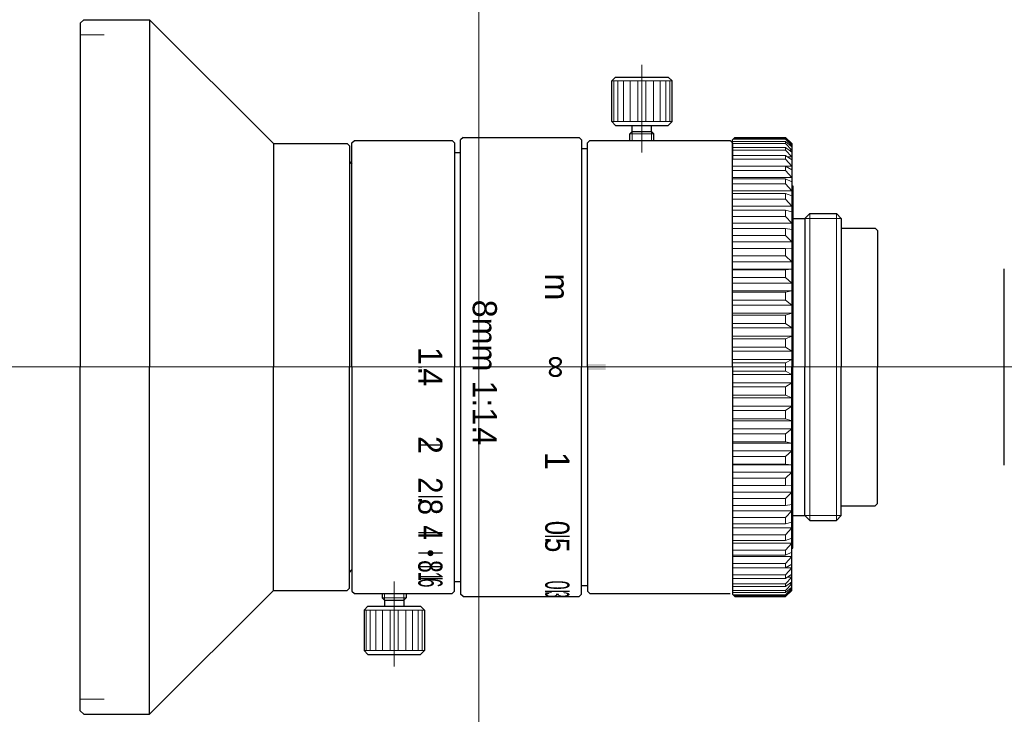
# Model space of a CAD drawing. Header units: millimetres. Extents: x -38 to 43.5, y 271.2 to 328.8.
import ezdxf
from ezdxf.enums import TextEntityAlignment as Align

# ---------------------------------------------------------------- set-up
doc = ezdxf.new("R2010")
doc.units = ezdxf.units.MM
doc.header["$LTSCALE"] = 0.25
doc.linetypes.add('CENTER', pattern=[50.8, 31.75, -6.35, 6.35, -6.35])
doc.layers.get('0').update_dxf_attribs({"lineweight": 30})
doc.layers.add('00_補助線', color=252, linetype='Continuous', lineweight=0, plot=False)
for name, color, linetype, lineweight in [('01_中心線', 1, 'CENTER', 20), ('03_寸法・文字', 50, 'Continuous', 20), ('Cﾏｳﾝﾄ', 7, 'Continuous', 30), ('iris＆image_circle', 7, 'Continuous', 30), ('画層1', 7, 'Continuous', 30)]:
    doc.layers.add(name, color=color, linetype=linetype, lineweight=lineweight)
doc.styles.add('VS Standard', font='txt', dxfattribs={"height": 3})

# ---------------------------------------------------------------- blocks, each defined once
blk = doc.blocks.new('A$C3A067B4F')
for p, q in [((-22.5, 18.8), (-22.3, 19)), ((-22.5, 0), (-22.5, 18.8)), ((-22.3, 19), (-18.1, 19)), ((-18.1, 19), (-17.6, 18.5)), ((-17.6, 18.5), (-17.6, 0)), ((-17.6, 15), (-17.5, 15)), ((-17.5, 15), (-17.5, 0)), ((-17.5, 12.303), (-16.5, 12.303)), ((-16.5, 12.303), (-16.103, 12.7)), ((-16.5, 12.303), (-16.5, 12.303)), ((-16.5, 12.303), (-16.5, 0)), ((-16.103, 12.7), (-13.897, 12.7)), ((-13.5, 12.303), (-13.897, 12.7)), ((-13.5, 12.303), (-13.5, 0)), ((-22.5, 0), (-22.5, -18.8)), ((-17.6, -18.5), (-17.6, 0)), ((-17.5, -15), (-17.5, 0)), ((-16.5, -12.303), (-16.5, 0)), ((-13.5, -12.303), (-13.5, 0)), ((-17.5, -12.303), (-16.5, -12.303)), ((-16.5, -12.303), (-16.5, -12.303)), ((-16.5, -12.303), (-16.103, -12.7)), ((-16.103, -12.7), (-13.897, -12.7)), ((-13.5, -12.303), (-13.897, -12.7)), ((-17.6, -15), (-17.5, -15)), ((-18.1, -19), (-17.6, -18.5)), ((-22.5, -18.8), (-22.3, -19)), ((-22.3, -19), (-18.1, -19))]:
    blk.add_line(p, q)
at = {"lineweight": 9}
for p, q in [((-22.444, 18.856), (-18.1, 18.856)), ((-22.37, 18.93), (-18.1, 18.93)), ((-18.1, 18.93), (-18.1, 18.856)), ((-18.1, 18.93), (-17.6, 18.454)), ((-18.1, 18.856), (-17.6, 18.322)), ((-22.5, 18.655), (-18.1, 18.655)), ((-22.5, 18.508), (-18.1, 18.508)), ((-22.5, 18.176), (-18.1, 18.176)), ((-22.5, 17.958), (-18.1, 17.958)), ((-18.1, 18.655), (-18.1, 18.508)), ((-18.1, 18.655), (-17.6, 18.216)), ((-18.1, 18.508), (-17.6, 17.955)), ((-18.1, 18.176), (-18.1, 17.958)), ((-18.1, 18.176), (-17.6, 17.779)), ((-18.1, 17.958), (-17.6, 17.39)), ((-17.6, 17.955), (-17.821, 17.955)), ((-17.6, 18.322), (-17.721, 18.322)), ((-22.5, 17.498), (-18.1, 17.498)), ((-22.5, 17.211), (-18.1, 17.211)), ((-18.1, 17.498), (-18.1, 17.211)), ((-18.1, 17.498), (-17.6, 17.147)), ((-18.1, 17.211), (-17.6, 16.635)), ((-17.6, 17.39), (-17.946, 17.39)), ((-17.6, 16.635), (-22.5, 16.635)), ((-22.5, 16.628), (-18.1, 16.628)), ((-18.1, 16.628), (-18.1, 16.275)), ((-18.1, 16.628), (-17.6, 16.327)), ((-22.5, 16.275), (-18.1, 16.275)), ((-17.6, 15.698), (-22.5, 15.698)), ((-22.5, 15.576), (-18.1, 15.576)), ((-18.1, 16.275), (-17.6, 15.698)), ((-18.1, 15.576), (-18.1, 15.161)), ((-18.1, 15.576), (-17.6, 15.328)), ((-22.5, 15.161), (-18.1, 15.161)), ((-18.1, 15.161), (-17.6, 14.589)), ((-17.6, 14.589), (-22.5, 14.589)), ((-22.5, 14.354), (-18.1, 14.354)), ((-22.5, 13.881), (-18.1, 13.881)), ((-18.1, 14.354), (-18.1, 13.881)), ((-18.1, 14.354), (-17.6, 14.161)), ((-18.1, 13.881), (-17.6, 13.319)), ((-17.6, 13.319), (-22.5, 13.319)), ((-22.5, 12.974), (-18.1, 12.974)), ((-22.5, 12.449), (-18.1, 12.449)), ((-18.1, 12.974), (-18.1, 12.449)), ((-18.1, 12.974), (-17.6, 12.839)), ((-18.1, 12.449), (-17.6, 11.904)), ((-16.103, 12.7), (-16.103, 0)), ((-13.897, 12.7), (-13.897, 0)), ((-17.6, 11.904), (-22.5, 11.904)), ((-22.5, 11.452), (-18.1, 11.452)), ((-18.1, 11.452), (-18.1, 10.88)), ((-18.1, 11.452), (-17.6, 11.377)), ((-22.5, 10.88), (-18.1, 10.88)), ((-18.1, 10.88), (-17.6, 10.359)), ((-17.6, 10.359), (-22.5, 10.359)), ((-22.5, 9.804), (-18.1, 9.804)), ((-18.1, 9.804), (-18.1, 9.192)), ((-18.1, 9.804), (-17.6, 9.789)), ((-22.5, 9.192), (-18.1, 9.192)), ((-18.1, 9.192), (-17.6, 8.7)), ((-17.6, 8.7), (-22.5, 8.7)), ((-17.6, 8.095), (-22.5, 8.095)), ((-22.5, 8.049), (-18.1, 8.049)), ((-22.5, 7.404), (-18.1, 7.404)), ((-18.1, 8.049), (-17.6, 8.095)), ((-18.1, 8.049), (-18.1, 7.404)), ((-18.1, 7.404), (-17.6, 6.946)), ((-17.6, 6.946), (-22.5, 6.946)), ((-17.6, 6.312), (-22.5, 6.312)), ((-22.5, 6.206), (-18.1, 6.206)), ((-18.1, 6.206), (-17.6, 6.312)), ((-18.1, 6.206), (-18.1, 5.534)), ((-22.5, 5.534), (-18.1, 5.534)), ((-17.6, 5.115), (-22.5, 5.115)), ((-18.1, 5.534), (-17.6, 5.115)), ((-17.6, 4.459), (-22.5, 4.459)), ((-22.5, 4.295), (-18.1, 4.295)), ((-18.1, 4.295), (-17.6, 4.459)), ((-18.1, 4.295), (-18.1, 3.604)), ((-22.5, 3.604), (-18.1, 3.604)), ((-18.1, 3.604), (-17.6, 3.229)), ((-17.6, 3.229), (-22.5, 3.229)), ((-17.6, 2.558), (-22.5, 2.558)), ((-18.1, 2.337), (-17.6, 2.558)), ((-22.5, 2.337), (-18.1, 2.337)), ((-22.5, 1.634), (-18.1, 1.634)), ((-18.1, 2.337), (-18.1, 1.634)), ((-18.1, 1.634), (-17.6, 1.307)), ((-17.6, 1.307), (-22.5, 1.307)), ((-17.6, 0.629), (-22.5, 0.629)), ((-22.5, 0.353), (-18.1, 0.353)), ((-18.1, 0.353), (-17.6, 0.629)), ((-18.1, 0.353), (-18.1, 0)), ((-22.5, -0.353), (-18.1, -0.353)), ((-17.6, -0.629), (-22.5, -0.629)), ((-18.1, -0.353), (-18.1, 0)), ((-18.1, -0.353), (-17.6, -0.629)), ((-16.103, -12.7), (-16.103, 0)), ((-13.897, -12.7), (-13.897, 0)), ((-17.6, -1.307), (-22.5, -1.307)), ((-18.1, -1.634), (-17.6, -1.307)), ((-22.5, -1.634), (-18.1, -1.634)), ((-22.5, -2.337), (-18.1, -2.337)), ((-18.1, -2.337), (-18.1, -1.634)), ((-18.1, -2.337), (-17.6, -2.558)), ((-17.6, -2.558), (-22.5, -2.558)), ((-17.6, -3.229), (-22.5, -3.229)), ((-18.1, -3.604), (-17.6, -3.229)), ((-22.5, -3.604), (-18.1, -3.604)), ((-18.1, -4.295), (-18.1, -3.604)), ((-22.5, -4.295), (-18.1, -4.295)), ((-17.6, -4.459), (-22.5, -4.459)), ((-18.1, -4.295), (-17.6, -4.459)), ((-17.6, -5.115), (-22.5, -5.115)), ((-22.5, -5.534), (-18.1, -5.534)), ((-18.1, -5.534), (-17.6, -5.115)), ((-18.1, -6.206), (-18.1, -5.534)), ((-22.5, -6.206), (-18.1, -6.206)), ((-17.6, -6.312), (-22.5, -6.312)), ((-18.1, -6.206), (-17.6, -6.312)), ((-17.6, -6.946), (-22.5, -6.946)), ((-18.1, -7.404), (-17.6, -6.946)), ((-22.5, -7.404), (-18.1, -7.404)), ((-22.5, -8.049), (-18.1, -8.049)), ((-17.6, -8.095), (-22.5, -8.095)), ((-18.1, -8.049), (-18.1, -7.404)), ((-18.1, -8.049), (-17.6, -8.095)), ((-17.6, -8.7), (-22.5, -8.7)), ((-18.1, -9.192), (-17.6, -8.7)), ((-22.5, -9.192), (-18.1, -9.192)), ((-18.1, -9.804), (-18.1, -9.192)), ((-22.5, -9.804), (-18.1, -9.804)), ((-17.6, -10.359), (-22.5, -10.359)), ((-18.1, -9.804), (-17.6, -9.789)), ((-18.1, -10.88), (-17.6, -10.359)), ((-22.5, -10.88), (-18.1, -10.88)), ((-18.1, -11.452), (-18.1, -10.88)), ((-18.1, -11.452), (-17.6, -11.377)), ((-22.5, -11.452), (-18.1, -11.452)), ((-17.6, -11.904), (-22.5, -11.904)), ((-18.1, -12.449), (-17.6, -11.904)), ((-22.5, -12.449), (-18.1, -12.449)), ((-22.5, -12.974), (-18.1, -12.974)), ((-18.1, -12.974), (-18.1, -12.449)), ((-18.1, -12.974), (-17.6, -12.839)), ((-17.6, -13.319), (-22.5, -13.319)), ((-18.1, -13.881), (-17.6, -13.319)), ((-22.5, -13.881), (-18.1, -13.881)), ((-22.5, -14.354), (-18.1, -14.354)), ((-17.6, -14.589), (-22.5, -14.589)), ((-18.1, -14.354), (-18.1, -13.881)), ((-18.1, -14.354), (-17.6, -14.161)), ((-18.1, -15.161), (-17.6, -14.589)), ((-22.5, -15.161), (-18.1, -15.161)), ((-18.1, -15.576), (-18.1, -15.161)), ((-18.1, -15.576), (-17.6, -15.328)), ((-22.5, -15.576), (-18.1, -15.576)), ((-17.6, -15.698), (-22.5, -15.698)), ((-22.5, -16.275), (-18.1, -16.275)), ((-18.1, -16.275), (-17.6, -15.698)), ((-18.1, -16.628), (-18.1, -16.275)), ((-22.5, -16.628), (-18.1, -16.628)), ((-17.6, -16.635), (-22.5, -16.635)), ((-18.1, -16.628), (-17.6, -16.327)), ((-18.1, -17.211), (-17.6, -16.635)), ((-22.5, -17.211), (-18.1, -17.211)), ((-22.5, -17.498), (-18.1, -17.498)), ((-18.1, -17.498), (-17.6, -17.147)), ((-18.1, -17.498), (-18.1, -17.211)), ((-18.1, -17.958), (-17.6, -17.39)), ((-18.1, -18.176), (-17.6, -17.779)), ((-17.6, -17.39), (-17.946, -17.39)), ((-22.5, -17.958), (-18.1, -17.958)), ((-22.5, -18.176), (-18.1, -18.176)), ((-22.5, -18.508), (-18.1, -18.508)), ((-22.5, -18.655), (-18.1, -18.655)), ((-18.1, -18.508), (-17.6, -17.955)), ((-18.1, -18.176), (-18.1, -17.958)), ((-18.1, -18.655), (-17.6, -18.216)), ((-18.1, -18.856), (-17.6, -18.322)), ((-18.1, -18.93), (-17.6, -18.454)), ((-18.1, -18.655), (-18.1, -18.508)), ((-17.6, -17.955), (-17.821, -17.955)), ((-17.6, -18.322), (-17.721, -18.322)), ((-22.444, -18.856), (-18.1, -18.856)), ((-22.37, -18.93), (-18.1, -18.93)), ((-18.1, -18.93), (-18.1, -18.856))]:
    blk.add_line(p, q, dxfattribs=at)
at = {"lineweight": 20}
for p, q in [((-16.5, 12.303), (-13.5, 12.303)), ((-16.5, -12.303), (-13.5, -12.303))]:
    blk.add_line(p, q, dxfattribs=at)

msp = doc.modelspace()

# ---------------------------------------------------------------- hatches: boundary and pattern name
at = {"layer": '03_寸法・文字'}
h = msp.add_hatch(color=256, dxfattribs=at)
h.dxf.hatch_style = 1
h.paths.add_polyline_path([(10.5, 300.25), (9, 300.25), (9, 299.75), (10.5, 299.75)])
h = msp.add_hatch(color=256, dxfattribs=at)
h.dxf.hatch_style = 1
h.paths.add_polyline_path([(-4.25, 284.588, -1), (-3.75, 284.588, -1)])

# ---------------------------------------------------------------- linework, layer by layer
at = {"layer": '00_補助線'}
for p, q in [((-33, 327.5), (-31, 327.5)), ((-33, 272.5), (-31, 272.5))]:
    msp.add_line(p, q, dxfattribs=at)
at = {"layer": '00_補助線', "lineweight": 30}
for p, q in [((-5, 300), (-4.725, 300)), ((-5, 293.551), (-3, 293.551)), ((5.5, 292.232), (7.5, 292.232)), ((-5, 289.277), (-3, 289.277)), ((-5, 286.294), (-3, 286.294)), ((5.5, 285.984), (7.5, 285.984)), ((-3, 284.588), (-5, 284.588)), ((-5, 283.494), (-3, 283.494)), ((-5, 282.486), (-3, 282.486)), ((5.5, 281.441), (7.5, 281.441))]:
    msp.add_line(p, q, dxfattribs=at)
at = {"layer": '00_補助線'}
for direction in [(0, 1), (1, 0)]:
    msp.add_xline((0, 300), direction, dxfattribs=at)
at = {"layer": '01_中心線'}
for p, q in [((13.5, 317.75), (13.5, 325)), ((-38, 300), (-5.695, 300)), ((-2.529, 300), (-1.008, 300)), ((1.977, 300), (5.236, 300)), ((11.5, 300), (43.5, 300)), ((-7, 282.25), (-7, 275.2))]:
    msp.add_line(p, q, dxfattribs=at)
at = {"layer": 'iris＆image_circle'}
msp.add_line((43.5, 291.88), (43.5, 308.12), dxfattribs=at)
at = {"layer": '画層1'}
for p, q in [((-33, 328.45), (-32.7, 328.75)), ((-33, 328.45), (-33, 300)), ((-32.7, 328.75), (-27.25, 328.75)), ((-27.25, 328.75), (-17, 318.5)), ((-27.25, 328.75), (-27.25, 300)), ((11.325, 324), (11, 323.675)), ((11, 320.325), (11, 323.675)), ((11.325, 324), (15.675, 324)), ((15.675, 324), (16, 323.675)), ((16, 320.325), (16, 323.675)), ((11.325, 320), (11, 320.325)), ((15.675, 320), (16, 320.325)), ((11.325, 320), (15.675, 320)), ((12.7, 319.5), (12.5, 319.3)), ((12.7, 319.5), (12.7, 320)), ((12.7, 319.5), (14.3, 319.5)), ((14.3, 319.5), (14.3, 320)), ((14.3, 319.5), (14.5, 319.3)), ((-10.5, 318.55), (-10.3, 318.75)), ((-10.3, 318.75), (-2.2, 318.75)), ((-2, 318.55), (-2.2, 318.75)), ((-1.3, 319), (-1.5, 318.8)), ((-1.5, 300), (-1.5, 318.8)), ((-1.3, 319), (8.3, 319)), ((8.5, 318.8), (8.3, 319)), ((8.5, 318.8), (8.5, 300)), ((9, 318.55), (9.2, 318.75)), ((9.2, 318.75), (20.8, 318.75)), ((12.5, 318.75), (12.5, 319.3)), ((14.5, 318.75), (14.5, 319.3)), ((20.8, 318.75), (21, 318.55)), ((-17, 318.5), (-10.9, 318.5)), ((-17, 318.5), (-17, 300)), ((-10.9, 318.5), (-10.7, 318.3)), ((-10.7, 318.3), (-10.7, 300)), ((-10.5, 300), (-10.5, 318.55)), ((-2, 318.55), (-2, 300)), ((8.5, 318.1), (9, 318.1)), ((9, 300), (9, 318.55)), ((21, 318.55), (21, 317.25)), ((-2, 317.75), (-1.5, 317.75)), ((-10.7, 317), (-10.5, 316.8)), ((30, 311.5), (32.8, 311.5)), ((32.8, 311.5), (33, 311.3)), ((33, 311.3), (33, 300)), ((-33, 271.55), (-33, 300)), ((-27.25, 271.25), (-27.25, 300)), ((-17, 281.5), (-17, 300)), ((-10.7, 281.7), (-10.7, 300)), ((-10.5, 300), (-10.5, 281.45)), ((-2, 281.45), (-2, 300)), ((-1.5, 300), (-1.5, 281.2)), ((8.5, 281.2), (8.5, 300)), ((9, 300), (9, 281.45)), ((33, 288.7), (33, 300)), ((32.8, 288.5), (33, 288.7)), ((30, 288.5), (32.8, 288.5)), ((-10.7, 283), (-10.5, 283.2)), ((-2, 282.25), (-1.5, 282.25)), ((-27.25, 271.25), (-17, 281.5)), ((-17, 281.5), (-10.9, 281.5)), ((-10.9, 281.5), (-10.7, 281.7)), ((-10.5, 281.45), (-10.3, 281.25)), ((-10.3, 281.25), (-2.2, 281.25)), ((-8, 281.25), (-8, 280.9)), ((-6, 281.25), (-6, 280.9)), ((-2, 281.45), (-2.2, 281.25)), ((-1.3, 281), (-1.5, 281.2)), ((8.5, 281.2), (8.3, 281)), ((8.5, 281.9), (9, 281.9)), ((9, 281.45), (9.2, 281.25)), ((9.2, 281.25), (20.8, 281.25)), ((-7.8, 280.7), (-8, 280.9)), ((-7.8, 280.7), (-7.8, 280.2)), ((-7.8, 280.7), (-6.2, 280.7)), ((-6, 280.9), (-6.2, 280.7)), ((-6.2, 280.7), (-6.2, 280.2)), ((-1.3, 281), (8.3, 281)), ((-9.175, 280.2), (-9.5, 279.875)), ((-9.5, 279.875), (-9.5, 276.525)), ((-9.175, 280.2), (-4.825, 280.2)), ((-4.825, 280.2), (-4.5, 279.875)), ((-4.5, 279.875), (-4.5, 276.525)), ((-9.175, 276.2), (-9.5, 276.525)), ((-4.825, 276.2), (-4.5, 276.525)), ((-9.175, 276.2), (-4.825, 276.2)), ((-33, 271.55), (-32.7, 271.25)), ((-32.7, 271.25), (-27.25, 271.25))]:
    msp.add_line(p, q, dxfattribs=at)
at = {"layer": '画層1', "lineweight": 9}
for p, q in [((11, 323.675), (16, 323.675)), ((11.19, 323.675), (11.19, 320.325)), ((11.517, 323.675), (11.517, 320.325)), ((11.978, 323.675), (11.978, 320.325)), ((12.543, 323.675), (12.543, 320.325)), ((13.174, 323.675), (13.174, 320.325)), ((13.826, 323.675), (13.826, 320.325)), ((14.457, 323.675), (14.457, 320.325)), ((15.022, 323.675), (15.022, 320.325)), ((15.483, 323.675), (15.483, 320.325)), ((15.81, 323.675), (15.81, 320.325)), ((11, 320.325), (16, 320.325)), ((12.5, 319.3), (14.5, 319.3)), ((-8, 280.9), (-6, 280.9)), ((-9.5, 279.875), (-4.5, 279.875)), ((-9.31, 276.525), (-9.31, 279.875)), ((-8.983, 276.525), (-8.983, 279.875)), ((-8.522, 276.525), (-8.522, 279.875)), ((-7.957, 276.525), (-7.957, 279.875)), ((-7.326, 276.525), (-7.326, 279.875)), ((-6.674, 276.525), (-6.674, 279.875)), ((-6.043, 276.525), (-6.043, 279.875)), ((-5.478, 276.525), (-5.478, 279.875)), ((-5.017, 276.525), (-5.017, 279.875)), ((-4.69, 276.525), (-4.69, 279.875)), ((-9.5, 276.525), (-4.5, 276.525))]:
    msp.add_line(p, q, dxfattribs=at)
at = {"layer": '画層1', "lineweight": 20}
for p, q in [((12.7, 318.75), (12.7, 319.5)), ((14.3, 318.75), (14.3, 319.5)), ((-7.8, 281.25), (-7.8, 280.7)), ((-6.2, 281.25), (-6.2, 280.7))]:
    msp.add_line(p, q, dxfattribs=at)

# ---------------------------------------------------------------- block references
at = {"layer": 'Cﾏｳﾝﾄ'}
msp.add_blockref('A$C3A067B4F', (43.5, 300), dxfattribs=at)

# ---------------------------------------------------------------- texts
at = {"layer": '03_寸法・文字', "style": 'VS Standard'}
for s, p in [('m', (7.485, 306.632)), ('8mm 1:1.', (1.5, 300)), ('1', (-3.007, 300.927)), ('∞', (7.5, 300)), ('.', (-3.004, 299.688)), ('4', (-3.004, 299.144)), ('4', (1.492, 294.261)), ('2', (-3.007, 293.55)), ('1', (7.493, 292.231))]:
    msp.add_text(s, height=2, rotation=270, dxfattribs=at).set_placement(p, align=Align.TOP_CENTER)
for s, width, p in [('2', 0.9, (-3.007, 290.204)), ('.', 0.9, (-3.004, 288.965)), ('8', 0.9, (-3.004, 288.421)), ('0', 0.8, (7.5, 286.676)), ('4', 0.8, (-3.007, 286.294)), ('.', 0.8, (7.496, 285.672)), ('5', 0.8, (7.496, 285.256)), ('8', 0.7, (-3.007, 283.493)), ('1', 0.5, (-3, 282.666)), ('6', 0.5, (-3, 282.13)), ('0', 0.5, (7.5, 281.947)), ('3', 0.3, (7.496, 281.172)), ('.', 0.5, (7.496, 281.284))]:
    msp.add_text(s, height=2, rotation=270, dxfattribs=dict(at, width=width)).set_placement(p, align=Align.TOP_CENTER)

doc.saveas('drawing.dxf')
